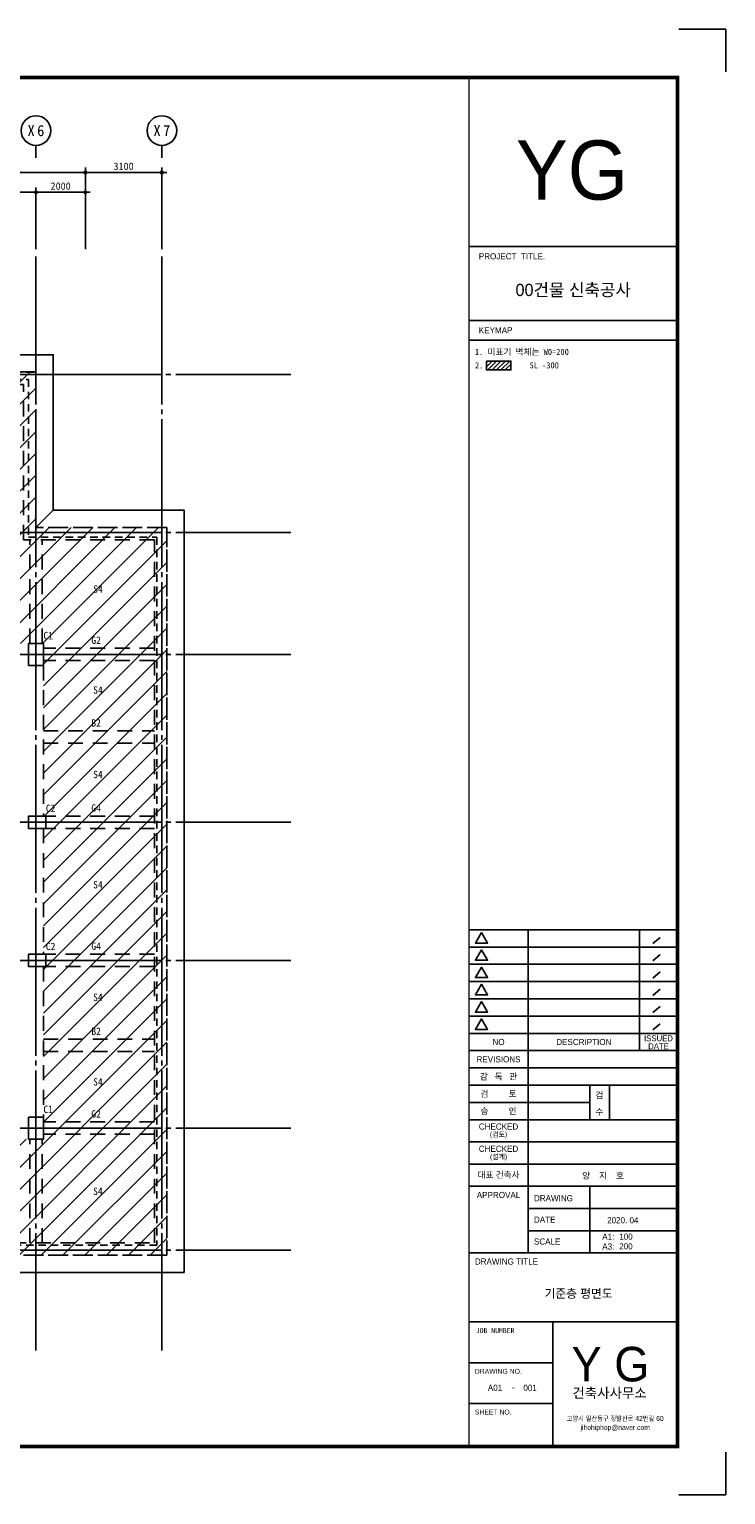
# Model space of a CAD drawing. Header units: inches. Extents: x 3837671 to 3921771, y -5560604 to -5501204.
# Tile 3 of 3: x 3893565 to 3921771, y -5560604 to -5501204. Entities that reach past the tile are written whole.
import ezdxf
from ezdxf.enums import TextEntityAlignment as Align

# ---------------------------------------------------------------- set-up
doc = ezdxf.new("R2010")
doc.units = ezdxf.units.IN
doc.header["$MEASUREMENT"] = 0
doc.linetypes.add('CEN', pattern=[66, 60, -2, 2, -2])
doc.linetypes.add('HID', pattern=[5, 3, -2])
doc.layers.get('0').update_dxf_attribs({"linetype": 'CONTINUOUS'})
for name, color, linetype in [('0-TEX(타이틀)', 2, 'CONTINUOUS'), ('3', 3, 'CONTINUOUS'), ('A_GE_FORM', 7, 'CONTINUOUS'), ('A_GE_TEXT', 3, 'CONTINUOUS'), ('CEN', 13, 'CEN'), ('DI', 1, 'CONTINUOUS'), ('DIM', 7, 'CONTINUOUS'), ('HAT', 8, 'CONTINUOUS'), ('HI', 4, 'HID'), ('HI-B', 5, 'HID'), ('HI-G', 6, 'HID'), ('HI-WG', 6, 'HID'), ('SY', 1, 'CONTINUOUS'), ('TE1-B', 4, 'CONTINUOUS'), ('TE1-C', 1, 'CONTINUOUS'), ('TE1-G', 3, 'CONTINUOUS'), ('TE1-S', 5, 'CONTINUOUS'), ('TE2', 2, 'CONTINUOUS'), ('WA1', 2, 'CONTINUOUS')]:
    doc.layers.add(name, color=color, linetype=linetype)
doc.styles.add('GHS', font='txt')
doc.styles.add('HY울릉도 L', font='txt')
doc.styles.add('SDP-S', font='txt')
doc.styles.add('굴림', font='txt')
doc.styles.add('나눔고딕', font='txt')
doc.styles.add('돋움', font='txt')
doc.styles.add('돋움체', font='txt')
doc.styles.add('울릉도L', font='HYWULM.TTF')
doc.dimstyles.new('SMDI-3', dxfattribs={"dimtxt": 3, "dimasz": 1, "dimexe": 2, "dimexo": 3, "dimgap": 1, "dimtad": 1, "dimdsep": 46, "dimtxsty": 'HY울릉도 L', "dimblk": 'Z_DOT', "dimcen": 2.5, "dimdle": 1.5, "dimclrd": 1, "dimclre": 1, "dimclrt": 2, "dimadec": 0, "dimazin": 0, "dimtfac": 1, "dimtix": 1, "dimtmove": 2, "dimatfit": 3, "dimldrblk": 'Z_DOT', "dimfxl": 2, "dimtvp": 1, "dimtolj": 1, "dimtzin": 0, "dimarcsym": 0})

# ---------------------------------------------------------------- blocks, each defined once
blk = doc.blocks.new('B1F구초평면도')
at = {"layer": 'HI', "ltscale": 100}
for p, q in [((877833, -3319510), (877833, -3319110)), ((862033, -3331110), (862033, -3336610)), ((862233, -3331110), (862233, -3336610)), ((870883, -3331110), (870883, -3331200)), ((871083, -3331110), (871083, -3331200)), ((871473, -3331110), (871473, -3330810)), ((872493, -3331110), (872493, -3330810)), ((873283, -3331110), (873283, -3333210)), ((873483, -3331110), (873483, -3333210)), ((875173, -3331110), (875173, -3330810)), ((876193, -3331110), (876193, -3330810)), ((877083, -3331110), (877083, -3333210)), ((877283, -3331110), (877283, -3336610)), ((877773, -3330810), (877773, -3331110)), ((878543, -3330810), (878543, -3331110)), ((864633, -3331710), (864833, -3331710)), ((870883, -3331200), (871083, -3331200)), ((870883, -3332220), (870883, -3336610)), ((870883, -3332220), (871083, -3332220)), ((871083, -3332220), (871083, -3333210)), ((860533, -3333300), (860833, -3333300)), ((864833, -3333010), (864633, -3333010)), ((871083, -3333210), (873283, -3333210)), ((871083, -3333410), (871083, -3336610)), ((871083, -3333410), (874383, -3333410)), ((873483, -3333210), (874933, -3333210)), ((874383, -3333410), (874383, -3336610)), ((874583, -3333410), (874583, -3336610)), ((874583, -3333410), (874933, -3333410)), ((874933, -3333210), (874933, -3333410)), ((876433, -3333210), (877083, -3333210)), ((876433, -3333210), (876433, -3333410)), ((876433, -3333410), (877083, -3333410)), ((877083, -3333410), (877083, -3336610)), ((860533, -3334070), (860833, -3334070)), ((864633, -3334710), (864833, -3334710)), ((864833, -3336010), (864633, -3336010)), ((871573, -3336910), (871573, -3336610)), ((872343, -3336910), (872343, -3336610))]:
    blk.add_line(p, q, dxfattribs=at)
for points in [[(853933, -3312810), (885333, -3312810), (885333, -3319110)], [(853933, -3312810), (853933, -3313110)], [(853933, -3313110), (885033, -3313110), (885033, -3319510)], [(885333, -3319110), (890633, -3319110), (890633, -3348610), (848833, -3348610), (848833, -3319110), (877833, -3319110)], [(885033, -3319510), (890233, -3319510), (890233, -3348210), (849233, -3348210), (849233, -3319510), (877833, -3319510)], [(860533, -3333300), (860533, -3330810), (864833, -3330810), (864833, -3331710)], [(860833, -3333300), (860833, -3331110), (862033, -3331110)], [(862233, -3331110), (864633, -3331110), (864633, -3331710)], [(871573, -3336910), (868083, -3336910), (868083, -3330810), (871473, -3330810)], [(870883, -3336610), (868283, -3336610), (868283, -3331110), (870883, -3331110)], [(871083, -3331110), (871473, -3331110)], [(878543, -3330810), (878933, -3330810), (878933, -3336910), (872343, -3336910)], [(872493, -3330810), (875173, -3330810)], [(872493, -3331110), (873283, -3331110)], [(873483, -3331110), (875173, -3331110)], [(876193, -3330810), (877773, -3330810)], [(876193, -3331110), (877083, -3331110)], [(877283, -3331110), (877773, -3331110)], [(878543, -3331110), (878633, -3331110), (878633, -3336610), (877283, -3336610)], [(864633, -3333010), (864633, -3334710)], [(864833, -3333010), (864833, -3334710)], [(864833, -3336010), (864833, -3336910), (860533, -3336910), (860533, -3334070)], [(862033, -3336610), (860833, -3336610), (860833, -3334070)], [(864633, -3336010), (864633, -3336610), (862233, -3336610)], [(871573, -3336610), (871083, -3336610)], [(874383, -3336610), (872343, -3336610)], [(877083, -3336610), (874583, -3336610)]]:
    blk.add_lwpolyline(points, dxfattribs=at)
for points in [[(853833, -3324710), (854433, -3324710), (854433, -3323810), (853833, -3323810)], [(861633, -3324710), (862233, -3324710), (862233, -3323810), (861633, -3323810)], [(869433, -3324710), (870033, -3324710), (870033, -3323810), (869433, -3323810)], [(877233, -3324710), (877833, -3324710), (877833, -3323810), (877233, -3323810)], [(885033, -3324710), (885633, -3324710), (885633, -3323810), (885033, -3323810)], [(853733, -3330810), (853733, -3331310), (854433, -3331310), (854433, -3330810)], [(885733, -3330810), (885733, -3331310), (885033, -3331310), (885033, -3330810)], [(853733, -3336410), (853733, -3336910), (854433, -3336910), (854433, -3336410)], [(885733, -3336410), (885733, -3336910), (885033, -3336910), (885033, -3336410)], [(853833, -3343910), (854433, -3343910), (854433, -3343010), (853833, -3343010)], [(861633, -3343910), (862233, -3343910), (862233, -3343010), (861633, -3343010)], [(869433, -3343910), (870033, -3343910), (870033, -3343010), (869433, -3343010)], [(877233, -3343910), (877833, -3343910), (877833, -3343010), (877233, -3343010)], [(885033, -3343910), (885633, -3343910), (885633, -3343010), (885033, -3343010)]]:
    blk.add_lwpolyline(points, close=True, dxfattribs=at)
blk = doc.blocks.new('sheet _서영')
at = {"layer": 'A_GE_FORM'}
for p, q in [((-361848.99, -1058464.44), (-361867.99, -1058464.44)), ((-361848.99, -1058464.44), (-361848.99, -1058481.68)), ((-361848.99, -1059041.18), (-361848.99, -1059058.43)), ((-361848.99, -1059058.43), (-361867.99, -1059058.43))]:
    blk.add_line(p, q, dxfattribs=at)
at = {"layer": 'A_GE_FORM', "color": 161}
for p, q in [((-361952.99, -1058552.43), (-361868.99, -1058552.43)), ((-361952.99, -1058582.43), (-361868.99, -1058582.43)), ((-361952.99, -1058590.43), (-361868.99, -1058590.43)), ((-361952.99, -1058829.43), (-361868.89, -1058829.43)), ((-361928.99, -1058960.43), (-361928.99, -1058829.43)), ((-361883.91, -1058878.43), (-361883.91, -1058829.43)), ((-361875.5, -1058832.51), (-361878.46, -1058835.03)), ((-361952.99, -1058836.43), (-361868.89, -1058836.43)), ((-361875.5, -1058839.51), (-361878.46, -1058842.03)), ((-361952.99, -1058843.43), (-361868.89, -1058843.43)), ((-361875.5, -1058846.51), (-361878.46, -1058849.03)), ((-361952.99, -1058850.43), (-361868.89, -1058850.43)), ((-361952.99, -1058857.43), (-361868.89, -1058857.43)), ((-361875.5, -1058853.51), (-361878.46, -1058856.03)), ((-361875.5, -1058860.51), (-361878.46, -1058863.03)), ((-361952.99, -1058864.43), (-361868.89, -1058864.43)), ((-361875.5, -1058867.51), (-361878.46, -1058870.03)), ((-361952.99, -1058871.43), (-361868.89, -1058871.43)), ((-361952.99, -1058878.43), (-361868.49, -1058878.43)), ((-361952.99, -1058885.43), (-361868.49, -1058885.43)), ((-361952.99, -1058892.43), (-361868.49, -1058892.43)), ((-361903.99, -1058906.43), (-361903.99, -1058892.43)), ((-361895.99, -1058906.43), (-361895.99, -1058892.43)), ((-361952.99, -1058899.43), (-361903.99, -1058899.43)), ((-361952.99, -1058906.43), (-361868.49, -1058906.43)), ((-361952.99, -1058915.43), (-361868.49, -1058915.43)), ((-361952.99, -1058924.43), (-361868.49, -1058924.43)), ((-361952.99, -1058933.43), (-361868.49, -1058933.43)), ((-361903.99, -1058960.43), (-361903.99, -1058933.43)), ((-361928.99, -1058942.43), (-361868.49, -1058942.43)), ((-361928.99, -1058951.43), (-361868.49, -1058951.43)), ((-361952.99, -1058960.43), (-361868.49, -1058960.43)), ((-361952.99, -1058988.43), (-361868.49, -1058988.43)), ((-361918.99, -1059038.93), (-361918.99, -1058988.43)), ((-361952.99, -1059004.93), (-361918.99, -1059004.93)), ((-361952.99, -1059021.43), (-361918.99, -1059021.43))]:
    blk.add_line(p, q, dxfattribs=at)
at = {"layer": 'A_GE_FORM', "const_width": 1.5}
blk.add_lwpolyline([(-361868.49, -1059038.93), (-362670.49, -1059038.93), (-362670.49, -1058483.93), (-361868.49, -1058483.93)], close=True, dxfattribs=at)
at = {"layer": 'A_GE_FORM', "const_width": 0.6}
blk.add_lwpolyline([(-361952.99, -1059038.93), (-361952.99, -1058483.93)], dxfattribs=at)
at = {"layer": 'A_GE_FORM', "color": 7}
for points in [[(-361947.88, -1058830.55), (-361950.34, -1058834.82), (-361945.41, -1058834.82)], [(-361947.88, -1058837.55), (-361950.34, -1058841.82), (-361945.41, -1058841.82)], [(-361947.88, -1058844.55), (-361950.34, -1058848.82), (-361945.41, -1058848.82)], [(-361947.88, -1058851.55), (-361950.34, -1058855.82), (-361945.41, -1058855.82)], [(-361947.88, -1058858.55), (-361950.34, -1058862.82), (-361945.41, -1058862.82)], [(-361947.88, -1058865.55), (-361950.34, -1058869.82), (-361945.41, -1058869.82)]]:
    blk.add_lwpolyline(points, close=True, dxfattribs=at)
at = {"layer": 'A_GE_TEXT'}
for s, height, style, p in [('YG', 24, '울릉도L', (-361933.93, -1058533.47)), ('검', 2.5, '돋움', (-361901.77, -1058897.75)), ('수', 2.5, '돋움', (-361901.77, -1058904.47)), ('Y G', 14, '울릉도L', (-361911.43, -1059012.51)), ('건축사사무소', 4, '돋움', (-361911.07, -1059019.2))]:
    blk.add_text(s, height=height, dxfattribs=dict(at, style=style)).set_placement(p)
for s, height, style, p in [('PROJECT  TITLE.', 2.5, '돋움', (-361948.99, -1058556.43)), ('KEYMAP', 2.5, '돋움', (-361948.99, -1058586.43)), ('DRAWING', 2.5, '돋움', (-361926.65, -1058938.25)), ('DATE', 2.5, '돋움', (-361926.65, -1058946.92)), ('A1:', 2.5, '돋움', (-361898.99, -1058953.83)), ('SCALE', 2.5, '돋움', (-361926.65, -1058955.83)), ('A3:', 2.5, '돋움', (-361898.99, -1058957.83)), ('DRAWING TITLE', 2.5, '돋움', (-361950.58, -1058963.93)), ('JOB NUMBER', 2, '나눔고딕', (-361950.2, -1058991.93)), ('DRAWING NO.', 2, '돋움', (-361950.59, -1059008.43)), ('SHEET NO.', 2, '돋움', (-361950.59, -1059024.93))]:
    blk.add_text(s, height=height, dxfattribs=dict(at, style=style)).set_placement(p, align=Align.MIDDLE_LEFT)
for s, height, style, p in [('00건물 신축공사', 5, '굴림', (-361910.74, -1058570.06)), ('NO', 2.5, '돋움', (-361940.99, -1058874.93)), ('DESCRIPTION', 2.5, '돋움', (-361906.45, -1058874.93)), ('ISSUED', 2.4, '돋움', (-361876.2, -1058873.45)), ('DATE', 2.4, '돋움', (-361876.2, -1058876.65)), ('REVISIONS', 2.5, '돋움', (-361940.99, -1058881.93)), ('감   독   관', 2.5, '돋움', (-361940.99, -1058888.93)), ('검         토', 2.5, '돋움', (-361940.99, -1058895.93)), ('승         인', 2.5, '돋움', (-361940.99, -1058902.93)), ('CHECKED', 2.5, '돋움', (-361940.99, -1058909.21)), ('(검토)', 2, '돋움', (-361940.99, -1058912.39)), ('CHECKED', 2.5, '돋움', (-361940.99, -1058918.21)), ('(설계)', 2, '돋움', (-361940.99, -1058921.39)), ('대표 건축사', 2.5, '돋움', (-361940.99, -1058928.78)), ('APPROVAL', 2.5, '돋움', (-361940.99, -1058936.93)), ('-', 2.5, '나눔고딕', (-361934.99, -1059014.93))]:
    blk.add_text(s, height=height, dxfattribs=dict(at, style=style)).set_placement(p, align=Align.MIDDLE_CENTER)
at = {"layer": 'A_GE_TEXT', "style": '돋움', "width": 0.9}
for s, p in [('고양시 일산동구 정발산로 42번길 60', (-361893.74, -1059027.54)), ('jihohiphop@naver.com', (-361893.74, -1059031.18))]:
    blk.add_text(s, height=2, dxfattribs=at).set_placement(p, align=Align.MIDDLE_CENTER)
blk = doc.blocks.new('Z_DOT')
at = {"layer": 'DIM', "color": 1, "ltscale": 3}
for p, q in [((-2, 0), (2, 0)), ((0, -2), (0, 2))]:
    blk.add_line(p, q, dxfattribs=at)
for radius in [0.5, 0.25]:
    blk.add_circle((0, 0), radius, dxfattribs=at)
blk = doc.blocks.new('*D5')
at = {"layer": 'DIM', "color": 1, "lineweight": -2, "ltscale": 3, "transparency": 16777216}
for p, q in [((3860634, -5510110), (3860634, -5506810)), ((3895834, -5510110), (3895834, -5506810)), ((3860734, -5507010), (3895734, -5507010))]:
    blk.add_line(p, q, dxfattribs=at)
at = {"layer": 'DIM', "color": 1, "lineweight": -2, "ltscale": 3, "transparency": 16777216, "xscale": 100, "yscale": 100, "zscale": 100, "rotation": 180}
blk.add_blockref('Z_DOT', (3860634, -5507010), dxfattribs=at)
at = {"layer": 'DIM', "color": 1, "lineweight": -2, "ltscale": 3, "transparency": 16777216, "xscale": 100, "yscale": 100, "zscale": 100}
blk.add_blockref('Z_DOT', (3895834, -5507010), dxfattribs=at)
at = {"layer": 'DIM', "color": 2, "ltscale": 3, "transparency": 16777216, "insert": (3878234, -5506760), "char_height": 300, "attachment_point": 5, "style": 'SDP-S'}
blk.add_mtext('\\A1;35200', dxfattribs=at)
blk = doc.blocks.new('*D6')
at = {"layer": 'DIM', "color": 1, "lineweight": -2, "ltscale": 3, "transparency": 16777216}
for p, q in [((3893834, -5510110), (3893834, -5507610)), ((3895734, -5507810), (3893934, -5507810)), ((3895834, -5510110), (3895834, -5507610))]:
    blk.add_line(p, q, dxfattribs=at)
at = {"layer": 'DIM', "color": 1, "lineweight": -2, "ltscale": 3, "transparency": 16777216, "xscale": 100, "yscale": 100, "zscale": 100, "rotation": 180}
blk.add_blockref('Z_DOT', (3893834, -5507810), dxfattribs=at)
at = {"layer": 'DIM', "color": 1, "lineweight": -2, "ltscale": 3, "transparency": 16777216, "xscale": 100, "yscale": 100, "zscale": 100}
blk.add_blockref('Z_DOT', (3895834, -5507810), dxfattribs=at)
at = {"layer": 'DIM', "color": 2, "ltscale": 3, "transparency": 16777216, "insert": (3894834, -5507560), "char_height": 300, "attachment_point": 5, "style": 'SDP-S'}
blk.add_mtext('\\A1;2000', dxfattribs=at)
blk = doc.blocks.new('CCS111')
blk.add_line((0, 8), (0, 3))
blk.add_circle((0, 14), 6)
at = {"color": 3, "style": 'GHS'}
for tag, p in [('X', (-2.45, 14.02)), ('1', (1.44, 14.02))]:
    blk.add_attdef(tag, text='', height=4.5, dxfattribs=at).set_placement(p, align=Align.MIDDLE_CENTER)
blk = doc.blocks.new('*D7')
at = {"layer": 'DIM', "color": 1, "lineweight": -2, "ltscale": 3, "transparency": 16777216}
for p, q in [((3886034, -5510110), (3886034, -5507610)), ((3893734, -5507810), (3886134, -5507810)), ((3893834, -5510110), (3893834, -5507610))]:
    blk.add_line(p, q, dxfattribs=at)
at = {"layer": 'DIM', "color": 1, "lineweight": -2, "ltscale": 3, "transparency": 16777216, "xscale": 100, "yscale": 100, "zscale": 100, "rotation": 180}
blk.add_blockref('Z_DOT', (3886034, -5507810), dxfattribs=at)
at = {"layer": 'DIM', "color": 1, "lineweight": -2, "ltscale": 3, "transparency": 16777216, "xscale": 100, "yscale": 100, "zscale": 100}
blk.add_blockref('Z_DOT', (3893834, -5507810), dxfattribs=at)
at = {"layer": 'DIM', "color": 2, "ltscale": 3, "transparency": 16777216, "insert": (3889934, -5507560), "char_height": 300, "attachment_point": 5, "style": 'SDP-S'}
blk.add_mtext('\\A1;7800', dxfattribs=at)
blk = doc.blocks.new('*D21')
at = {"layer": 'DIM', "color": 1, "lineweight": -2, "ltscale": 3, "transparency": 16777216}
for p, q in [((3895834, -5510110), (3895834, -5506810)), ((3898934, -5510110), (3898934, -5506810)), ((3895934, -5507010), (3898834, -5507010))]:
    blk.add_line(p, q, dxfattribs=at)
at = {"layer": 'DIM', "color": 1, "lineweight": -2, "ltscale": 3, "transparency": 16777216, "xscale": 100, "yscale": 100, "zscale": 100, "rotation": 180}
blk.add_blockref('Z_DOT', (3895834, -5507010), dxfattribs=at)
at = {"layer": 'DIM', "color": 1, "lineweight": -2, "ltscale": 3, "transparency": 16777216, "xscale": 100, "yscale": 100, "zscale": 100}
blk.add_blockref('Z_DOT', (3898934, -5507010), dxfattribs=at)
at = {"layer": 'DIM', "color": 2, "ltscale": 3, "transparency": 16777216, "insert": (3897384, -5506760), "char_height": 300, "attachment_point": 5, "style": 'SDP-S'}
blk.add_mtext('\\A1;3100', dxfattribs=at)

msp = doc.modelspace()

# ---------------------------------------------------------------- hatches: boundary and pattern name
at = {"layer": 'HAT', "ltscale": 200}
h = msp.add_hatch(dxfattribs=at)
h.set_pattern_fill('ANSI31', color=256, scale=1000)
h.paths.add_polyline_path([(3913074.834, -5514654.112), (3912081.557, -5514654.112), (3912081.557, -5515014.207), (3913074.834, -5515014.207)])
h = msp.add_hatch(dxfattribs=at)
h.set_pattern_fill('ANSI31', color=256, scale=5000)
h.set_pattern_definition([(45, (0, 55043.06), (-441.94174, 441.94174), [])])
h.paths.add_polyline_path([(3899134.289, -5521395.309), (3893834.289, -5521395.309), (3893834.289, -5515095.309), (3885784.289, -5515095.309), (3885784.289, -5521395.309), (3857334.289, -5521395.309), (3857334.289, -5550895.309), (3899134.289, -5550895.309)])
h.paths.add_polyline_path([(3862334.289, -5526095.309), (3894134.289, -5526095.309), (3894134.289, -5546195.309), (3862334.289, -5546195.309)], flags=16)

# ---------------------------------------------------------------- linework, layer by layer
at = {"layer": 'CEN', "ltscale": 100}
for p, q in [((3893834.289, -5510409.833), (3893834.289, -5554758.274)), ((3898934.289, -5510409.833), (3898934.289, -5554758.274)), ((3853298.874, -5515195.309), (3904157.54, -5515195.309)), ((3853298.874, -5521595.309), (3904157.54, -5521595.309)), ((3853298.874, -5526545.309), (3904157.54, -5526545.309)), ((3853298.874, -5533345.309), (3904157.54, -5533345.309)), ((3853298.874, -5538945.309), (3904157.54, -5538945.309)), ((3853298.874, -5545745.309), (3904157.54, -5545745.309)), ((3853298.874, -5550695.309), (3904157.54, -5550695.309))]:
    msp.add_line(p, q, dxfattribs=at)
at = {"layer": 'HAT', "ltscale": 200}
msp.add_lwpolyline([(3912081.557, -5514654.112), (3913074.834, -5514654.112), (3913074.834, -5515014.207), (3912081.557, -5515014.207)], close=True, dxfattribs=at)
at = {"layer": 'HI-B', "ltscale": 200}
for p, q in [((3894134.289, -5529645.309), (3898634.289, -5529645.309)), ((3894134.289, -5530145.309), (3898634.289, -5530145.309)), ((3894134.289, -5542145.309), (3898634.289, -5542145.309)), ((3894134.289, -5542645.309), (3898634.289, -5542645.309))]:
    msp.add_line(p, q, dxfattribs=at)
at = {"layer": 'HI-G', "ltscale": 200}
for p, q in [((3893584.29, -5526095.31), (3893584.29, -5521895.31)), ((3894084.29, -5526095.31), (3894084.29, -5521895.31)), ((3898634.289, -5526295.309), (3894134.289, -5526295.309)), ((3898634.289, -5526795.309), (3894134.289, -5526795.309)), ((3894134.289, -5526995.309), (3894134.289, -5533095.309)), ((3898634.289, -5533095.309), (3894134.289, -5533095.309)), ((3894134.289, -5533595.309), (3894134.289, -5538695.309)), ((3898634.289, -5533595.309), (3894134.289, -5533595.309)), ((3898634.289, -5538695.309), (3894134.289, -5538695.309)), ((3894134.289, -5539195.309), (3894134.289, -5545295.309)), ((3898634.289, -5539195.309), (3894134.289, -5539195.309)), ((3898634.289, -5545495.309), (3894134.289, -5545495.309)), ((3898634.289, -5545995.309), (3894134.289, -5545995.309)), ((3893584.289, -5550395.309), (3893584.289, -5546195.309)), ((3894084.289, -5550395.309), (3894084.289, -5546195.309))]:
    msp.add_line(p, q, dxfattribs=at)
at = {"layer": 'HI-WG', "ltscale": 200}
for points in [[(3886334.289, -5521395.309), (3857334.289, -5521395.309), (3857334.289, -5550895.309), (3899134.289, -5550895.309), (3899134.289, -5521395.309), (3893834.289, -5521395.309), (3893834.289, -5515095.309), (3885784.289, -5515095.309)], [(3886334.289, -5521895.309), (3857834.289, -5521895.309), (3857834.289, -5550395.309), (3898634.289, -5550395.309), (3898634.289, -5521895.309), (3893334.289, -5521895.309), (3893334.289, -5515595.309), (3885784.289, -5515595.309)]]:
    msp.add_lwpolyline(points, dxfattribs=at)
at = {"layer": 'SY', "ltscale": 1000}
for points in [[(3885784.289, -5515095.309), (3886484.289, -5514395.309), (3894534.289, -5514395.309), (3894534.289, -5520695.309)], [(3893834.289, -5521395.309), (3894534.289, -5520695.309), (3899834.289, -5520695.309), (3899834.289, -5551595.309), (3856634.289, -5551595.309), (3856634.289, -5520695.309), (3885634.289, -5520695.309), (3886334.289, -5521395.309)]]:
    msp.add_lwpolyline(points, dxfattribs=at)
at = {"layer": 'WA1'}
for points in [[(3893534.289, -5526995.309), (3894134.289, -5526995.309), (3894134.289, -5526095.309), (3893534.289, -5526095.309)], [(3894234.289, -5533095.309), (3894234.289, -5533595.309), (3893534.289, -5533595.309), (3893534.289, -5533095.309)], [(3894234.289, -5538695.309), (3894234.289, -5539195.309), (3893534.289, -5539195.309), (3893534.289, -5538695.309)], [(3893534.289, -5545295.309), (3894134.289, -5545295.309), (3894134.289, -5546195.309), (3893534.289, -5546195.309)]]:
    msp.add_lwpolyline(points, close=True, dxfattribs=at)

# ---------------------------------------------------------------- block references
at = {"layer": '3', "xscale": 100, "yscale": 100, "zscale": 100}
msp.add_blockref('sheet _서영', (40106670.4, 100345239.336), dxfattribs=at)
at = {"layer": 'DI'}
ref = msp.add_blockref('CCS111', (3893834.289, -5506709.833), dxfattribs=dict(at, xscale=100, yscale=100, zscale=100))
ref.add_attrib('1', '6', dxfattribs={"layer": '0', "color": 3, "height": 450, "style": '돋움체'}).set_placement((3894028.039, -5505309.039), align=Align.MIDDLE_CENTER)
ref.add_attrib('X', 'X', dxfattribs={"layer": '0', "color": 3, "height": 450, "style": '돋움체'}).set_placement((3893639.085, -5505308.042), align=Align.MIDDLE_CENTER)
ref = msp.add_blockref('CCS111', (3898934.289, -5506709.833), dxfattribs=dict(at, xscale=100, yscale=100, zscale=100))
ref.add_attrib('1', '7', dxfattribs={"layer": '0', "color": 3, "height": 450, "style": '돋움체'}).set_placement((3899128.039, -5505309.039), align=Align.MIDDLE_CENTER)
ref.add_attrib('X', 'X', dxfattribs={"layer": '0', "color": 3, "height": 450, "style": '돋움체'}).set_placement((3898739.085, -5505308.042), align=Align.MIDDLE_CENTER)
at = {"layer": 'HI'}
msp.add_blockref('B1F구초평면도', (3008501.67, -2202285.386), dxfattribs=at)

# ---------------------------------------------------------------- texts
at = {"layer": '0-TEX(타이틀)', "style": '굴림'}
for s, height, p in [('양    지    호', 250, (3917650.838, -5547672.166)), ('2020. 04', 248.6667, (3918236.865, -5549479.331)), ('100', 248.6667, (3918002.865, -5550142.547)), ('200', 248.6667, (3918002.865, -5550536.744)), ('A01', 250, (3912720.684, -5556271.135)), ('001', 250, (3914124.204, -5556271.135))]:
    msp.add_text(s, height=height, dxfattribs=at).set_placement(p, align=Align.MIDDLE_RIGHT)
msp.add_text('기준층 평면도', height=350, dxfattribs=at).set_placement((3915814.389, -5552451.652), align=Align.MIDDLE_CENTER)
at = {"layer": 'TE1-B', "style": '돋움체'}
for p in [(3896076.323, -5529467.954), (3896076.323, -5541967.954)]:
    msp.add_text('B2', height=300, dxfattribs=at).set_placement(p)
at = {"layer": 'TE1-C', "style": '돋움체'}
for s, p in [('C1', (3894135.236, -5525930.431)), ('C2', (3894235.236, -5532930.431)), ('C2', (3894235.236, -5538530.431)), ('C1', (3894135.236, -5545130.431))]:
    msp.add_text(s, height=300, dxfattribs=at).set_placement(p)
at = {"layer": 'TE1-G', "style": '돋움체'}
for s, p in [('G2', (3896076.323, -5526117.954)), ('G4', (3896076.323, -5532917.954)), ('G4', (3896076.323, -5538517.954)), ('G2', (3896076.323, -5545317.954))]:
    msp.add_text(s, height=300, dxfattribs=at).set_placement(p)
at = {"layer": 'TE1-S', "style": '돋움체'}
for p in [(3896149.819, -5524044.086), (3896149.819, -5528135.356), (3896149.819, -5531559.576), (3896149.819, -5536027.769), (3896149.819, -5540591.737), (3896149.819, -5544020.109), (3896149.819, -5548455.083)]:
    msp.add_text('S4', height=300, dxfattribs=at).set_placement(p)
at = {"layer": 'TE2', "style": 'HY울릉도 L'}
for s, p in [('1. 미표기 벽체는 W0=200', (3911615.66, -5514404.177)), ('2.           SL -300', (3911615.66, -5514950.731))]:
    msp.add_text(s, height=250, dxfattribs=at).set_placement(p)

# ---------------------------------------------------------------- dimensions: what is measured, and where the dimension line sits
at = {"layer": 'DIM', "ltscale": 3}
for base, p1, p2, picture, middle in [((3895834.289, -5507009.833), (3860634.289, -5510409.833), (3895834.289, -5510409.833), '*D5', (3878234.289, -5506759.63)), ((3886034.289, -5507809.833), (3893834.289, -5510409.833), (3886034.289, -5510409.833), '*D7', (3889934.289, -5507559.63)), ((3893834.289, -5507809.833), (3895834.289, -5510409.833), (3893834.289, -5510409.833), '*D6', (3894834.289, -5507559.63))]:
    dim = msp.add_linear_dim(base=base, p1=p1, p2=p2, dimstyle='SMDI-3', override={"dimscale": 100, "dimtxsty": 'SDP-S'}, dxfattribs=at)
    dim.commit()
    dim.dimension.update_dxf_attribs({"geometry": picture, "text_midpoint": middle})
dim = msp.add_linear_dim(base=(3898934.289, -5507009.833), p1=(3895834.289, -5510409.833), p2=(3898934.289, -5510409.833), angle=180, dimstyle='SMDI-3', override={"dimscale": 100, "dimtxsty": 'SDP-S'}, dxfattribs=at)
dim.commit()
dim.dimension.update_dxf_attribs({"geometry": '*D21', "text_midpoint": (3897384.289, -5506759.63)})

doc.saveas('drawing.dxf')
